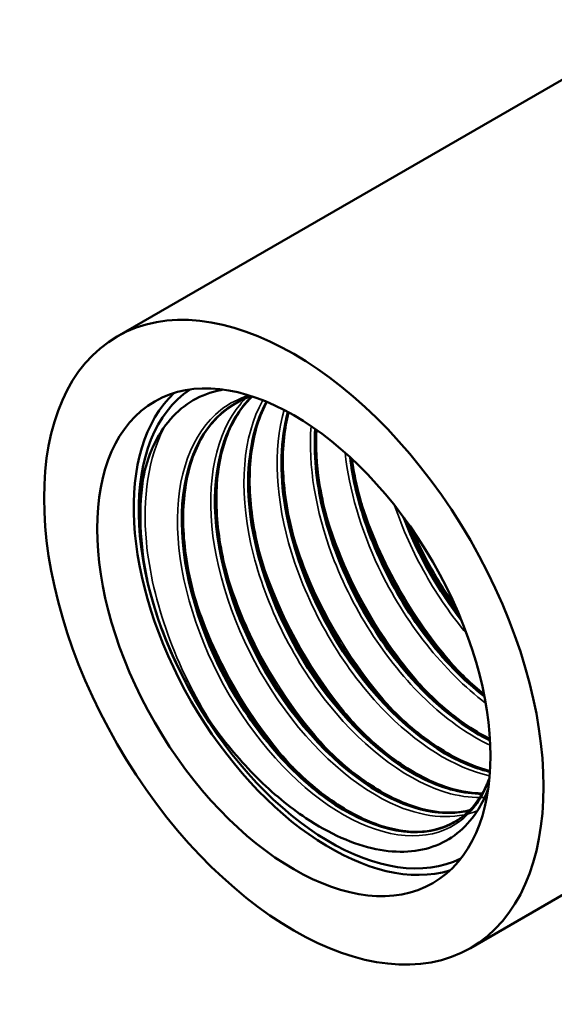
# Model space of a CAD drawing. Header units: millimetres. Extents: x -134 to 755, y -69 to 356.
# Tile 7 of 15: x 126 to 147, y 115 to 153. Entities that reach past the tile are written whole.
import ezdxf

# ---------------------------------------------------------------- set-up
doc = ezdxf.new("R2010")
doc.units = ezdxf.units.MM
doc.layers.add('Видимые тонкие (ГОСТ)', color=7, linetype='Continuous', lineweight=35)
doc.layers.add('Видимый контур (ГОСТ)', color=7, linetype='Continuous', lineweight=50)

msp = doc.modelspace()

# ---------------------------------------------------------------- linework, layer by layer
at = {"layer": 'Видимые тонкие (ГОСТ)'}
for points, knots in [([(135.3074, 138.4766), (134.911, 138.3548), (134.5461, 138.167), (134.223, 137.9134), (133.097, 137.0297), (132.4892, 135.3577), (132.5497, 133.3413), (132.6108, 131.3084), (133.3502, 128.9482), (134.5507, 126.9003), (135.7438, 124.865), (137.3777, 123.1609), (138.9948, 122.2421), (140.6196, 121.319), (142.2082, 121.1993), (143.3113, 121.9076), (143.8773, 122.2709), (144.3149, 122.8469), (144.5948, 123.5832)], [57.1997324, 57.1997324, 57.1997324, 57.1997324, 57.4199335, 57.4199335, 57.4199335, 58.1871612, 58.1871612, 58.1871612, 58.9606396, 58.9606396, 58.9606396, 59.7293354, 59.7293354, 59.7293354, 60.5016861, 60.5016861, 60.5016861, 60.8979246, 60.8979246, 60.8979246, 60.8979246]), ([(135.3044, 138.4811), (135.1944, 138.3811), (135.09, 138.273), (134.9914, 138.157), (134.0311, 137.0261), (133.6431, 135.1513), (133.9191, 133.0354), (134.1947, 130.9224), (135.1284, 128.5927), (136.4523, 126.6712), (137.7744, 124.7522), (139.47, 123.2617), (141.0651, 122.5957), (142.1972, 122.1231), (143.2694, 122.0692), (144.1333, 122.4154)], [51.1842173, 51.1842173, 51.1842173, 51.1842173, 51.2632613, 51.2632613, 51.2632613, 52.033707, 52.033707, 52.033707, 52.8030455, 52.8030455, 52.8030455, 53.5713714, 53.5713714, 53.5713714, 54.1166766, 54.1166766, 54.1166766, 54.1166766]), ([(135.8508, 138.2906), (135.8474, 138.2847), (135.844, 138.2788), (135.8406, 138.2728), (135.071, 136.9165), (134.9109, 134.8853), (135.3895, 132.7213), (135.8679, 130.5586), (136.9782, 128.2873), (138.4059, 126.5139), (139.8327, 124.7414), (141.56, 123.4859), (143.1065, 123.0785), (143.5642, 122.958), (144.0045, 122.9121), (144.4175, 122.9375)], [45.1055047, 45.1055047, 45.1055047, 45.1055047, 45.1088672, 45.1088672, 45.1088672, 45.8768157, 45.8768157, 45.8768157, 46.6443116, 46.6443116, 46.6443116, 47.4113778, 47.4113778, 47.4113778, 47.6383822, 47.6383822, 47.6383822, 47.6383822]), ([(136.6697, 137.9159), (136.2341, 136.3976), (136.337, 134.4095), (136.9548, 132.3999), (137.6299, 130.2042), (138.9113, 128.0079), (140.4342, 126.4031), (141.7661, 124.9996), (143.269, 124.0624), (144.6137, 123.7679)], [39.0122355, 39.0122355, 39.0122355, 39.0122355, 39.7185862, 39.7185862, 39.7185862, 40.4903613, 40.4903613, 40.4903613, 41.1653045, 41.1653045, 41.1653045, 41.1653045]), ([(132.0328, 137.2413), (131.4302, 136.0811), (131.1849, 134.5299), (131.3471, 132.8058), (131.5624, 130.5179), (132.4927, 127.9492), (133.8817, 125.7624)], [57.6975755, 57.6975755, 57.6975755, 57.6975755, 58.2647039, 58.2647039, 58.2647039, 59.0172993, 59.0172993, 59.0172993, 59.0172993]), ([(137.7124, 137.2911), (137.5947, 135.7844), (137.8807, 134.0169), (138.5305, 132.2882), (139.3474, 130.1145), (140.7297, 128.0261), (142.2899, 126.579), (143.0526, 125.8715), (143.8535, 125.3211), (144.6367, 124.9517)], [32.9257038, 32.9257038, 32.9257038, 32.9257038, 33.5354461, 33.5354461, 33.5354461, 34.3021515, 34.3021515, 34.3021515, 34.6769786, 34.6769786, 34.6769786, 34.6769786]), ([(139.0289, 136.2626), (139.1843, 134.8329), (139.631, 133.2911), (140.3221, 131.8348), (141.3327, 129.7055), (142.8539, 127.7828), (144.4597, 126.5788)], [26.8689536, 26.8689536, 26.8689536, 26.8689536, 27.3940558, 27.3940558, 27.3940558, 28.1617938, 28.1617938, 28.1617938, 28.1617938]), ([(131.3123, 135.6633), (131.0545, 134.4398), (131.0677, 132.998), (131.3636, 131.4833), (131.4208, 131.1904), (131.4881, 130.8951), (131.5652, 130.5986)], [57.92482789, 57.92482789, 57.92482789, 57.92482789, 58.40197112, 58.40197112, 58.40197112, 58.49421979, 58.49421979, 58.49421979, 58.49421979]), ([(139.5513, 134.6885), (139.5981, 134.526), (139.6479, 134.3634), (139.7007, 134.2007), (140.4762, 131.8097), (141.8843, 129.4353), (143.5489, 127.6821), (143.5657, 127.6643), (143.5826, 127.6467), (143.5994, 127.6291)], [20.83822547, 20.83822547, 20.83822547, 20.83822547, 20.88908998, 20.88908998, 20.88908998, 21.63656737, 21.63656737, 21.63656737, 21.64412806, 21.64412806, 21.64412806, 21.64412806]), ([(140.9416, 134.2246), (141.2504, 133.312), (141.6555, 132.404), (142.1419, 131.5463), (142.6083, 130.7239), (143.1474, 129.9514), (143.73, 129.2586)], [20.9158296, 20.9158296, 20.9158296, 20.9158296, 21.23678913, 21.23678913, 21.23678913, 21.54450262, 21.54450262, 21.54450262, 21.54450262]), ([(138.271, 133.9475), (138.723, 132.3946), (139.4349, 130.8248), (140.3365, 129.4164), (140.9297, 128.4897), (141.6025, 127.6368), (142.317, 126.8928)], [27.12141078, 27.12141078, 27.12141078, 27.12141078, 27.60747798, 27.60747798, 27.60747798, 27.92731336, 27.92731336, 27.92731336, 27.92731336]), ([(141.6059, 133.3224), (141.777, 132.9327), (141.9632, 132.5472), (142.1638, 132.1688), (142.5053, 131.5246), (142.8872, 130.9028), (143.2995, 130.3148)], [14.77555501, 14.77555501, 14.77555501, 14.77555501, 14.89925122, 14.89925122, 14.89925122, 15.10983614, 15.10983614, 15.10983614, 15.10983614]), ([(136.9851, 133.2051), (137.1318, 132.6945), (137.307, 132.1821), (137.5098, 131.6739), (138.3293, 129.6207), (139.5915, 127.6546), (141.0317, 126.147)], [33.40459608, 33.40459608, 33.40459608, 33.40459608, 33.5644853, 33.5644853, 33.5644853, 34.21049867, 34.21049867, 34.21049867, 34.21049867]), ([(135.6996, 132.4647), (136.2946, 130.4235), (137.3508, 128.3548), (138.6695, 126.6555), (139.0136, 126.2121), (139.3747, 125.7948), (139.7474, 125.4077)], [39.68778139, 39.68778139, 39.68778139, 39.68778139, 40.32690149, 40.32690149, 40.32690149, 40.49368398, 40.49368398, 40.49368398, 40.49368398]), ([(134.4194, 131.7223), (134.7153, 130.6976), (135.1236, 129.6656), (135.6303, 128.6777), (136.3966, 127.1834), (137.3826, 125.7992), (138.4648, 124.6672)], [45.9709667, 45.9709667, 45.9709667, 45.9709667, 46.2917281, 46.2917281, 46.2917281, 46.77686928, 46.77686928, 46.77686928, 46.77686928]), ([(133.1301, 130.9815), (133.152, 130.906), (133.1744, 130.8304), (133.1975, 130.7547), (133.9251, 128.3749), (135.288, 125.9867), (136.9251, 124.1929), (137.0089, 124.1011), (137.0935, 124.0108), (137.1786, 123.9222)], [52.25415201, 52.25415201, 52.25415201, 52.25415201, 52.27779967, 52.27779967, 52.27779967, 53.02194211, 53.02194211, 53.02194211, 53.06005459, 53.06005459, 53.06005459, 53.06005459])]:
    msp.add_open_spline(points, degree=3, knots=knots, dxfattribs=at)
at = {"layer": 'Видимый контур (ГОСТ)'}
for p, q in [((130.2188, 140.7545), (151.432, 153.002)), ((143.8688, 117.112), (152.5763, 122.1393))]:
    msp.add_line(p, q, dxfattribs=at)
for major_axis in [(-6.825, 11.8212), (-5.375, 9.3098)]:
    msp.add_ellipse((137.0438, 128.9333), major_axis=major_axis, ratio=0.5773503, dxfattribs=at)
for major_axis, start_param, end_param in [((5.375, -9.3098), 3.2735299, 6.1512481), ((5.2375, -9.0716), 3.1781058, 6.2466722), ((5.2375, -9.0716), 3.1781058, 6.2466722)]:
    msp.add_ellipse((138.458, 129.7498), major_axis=major_axis, ratio=0.5773503, start_param=start_param, end_param=end_param, dxfattribs=at)
for points, knots in [([(131.1966, 135.1949), (131.386, 136.1547), (131.7526, 136.9597), (132.7947, 138.1506), (133.4539, 138.5335), (134.253, 138.6901), (134.2838, 138.6958), (134.3148, 138.701)], [0, 0, 0, 0, 0.40094982, 0.40094982, 0.79364224, 0.79364224, 0.80932865, 0.80932865, 0.80932865, 0.80932865]), ([(134.9257, 138.2468), (133.672, 137.6108), (132.8746, 136.1638), (132.7349, 134.2857), (132.5946, 132.3986), (133.1193, 130.0974), (134.1524, 127.9988), (135.1929, 125.885), (136.7369, 124.0008), (138.345, 122.8561), (139.9438, 121.7181), (141.5871, 121.3234), (142.8134, 121.7711), (143.0147, 121.8446), (143.2045, 121.9407), (143.3816, 122.0578)], [57.3011619, 57.3011619, 57.3011619, 57.3011619, 58.0662843, 58.0662843, 58.0662843, 58.8351022, 58.8351022, 58.8351022, 59.6094559, 59.6094559, 59.6094559, 60.3793078, 60.3793078, 60.3793078, 60.5057429, 60.5057429, 60.5057429, 60.5057429]), ([(143.8436, 122.4398), (143.5966, 122.3737), (143.3354, 122.3381), (143.0622, 122.3347), (141.639, 122.3169), (139.9076, 123.1746), (138.3607, 124.6795), (136.8144, 126.1837), (135.471, 128.3172), (134.7156, 130.5001), (133.9605, 132.6819), (133.8023, 134.8879), (134.2991, 136.5185), (134.539, 137.3058), (134.9304, 137.9547), (135.4394, 138.4338)], [-47.7588622, -47.7588622, -47.7588622, -47.7588622, -47.6099458, -47.6099458, -47.6099458, -46.834161, -46.834161, -46.834161, -46.0587283, -46.0587283, -46.0587283, -45.2836416, -45.2836416, -45.2836416, -44.9093893, -44.9093893, -44.9093893, -44.9093893]), ([(135.4317, 138.4413), (134.4728, 137.5367), (133.9552, 135.9991), (133.9985, 134.1674), (134.0459, 132.1641), (134.763, 129.8318), (135.9392, 127.8005), (137.1138, 125.772), (138.732, 124.0666), (140.3379, 123.1413), (141.5952, 122.4169), (142.8334, 122.1769), (143.8391, 122.4354)], [51.190475, 51.190475, 51.190475, 51.190475, 51.8964889, 51.8964889, 51.8964889, 52.6686561, 52.6686561, 52.6686561, 53.4397275, 53.4397275, 53.4397275, 54.0434542, 54.0434542, 54.0434542, 54.0434542]), ([(135.4372, 138.4399), (135.1421, 138.1581), (134.8871, 137.8142), (134.3835, 136.8404), (134.1836, 136.1371), (134.0176, 134.6032), (134.0442, 133.7571), (134.3104, 132.019), (134.5527, 131.1055), (135.2191, 129.3204), (135.6521, 128.4266), (136.6508, 126.7699), (137.2292, 125.9866), (138.4539, 124.6274), (139.1155, 124.0345), (140.4325, 123.1108), (141.1043, 122.7678), (142.3676, 122.3669), (142.9742, 122.3032), (143.6263, 122.3911), (143.7391, 122.4128), (143.8489, 122.4407)], [0.1020542, 0.1020542, 0.1020542, 0.1020542, 0.3065073, 0.3065073, 0.6038805, 0.6038805, 0.8946857, 0.8946857, 1.1847674, 1.1847674, 1.4756597, 1.4756597, 1.7670267, 1.7670267, 2.0582607, 2.0582607, 2.3487446, 2.3487446, 2.6384981, 2.6384981, 2.7008337, 2.7008337, 2.7008337, 2.7008337]), ([(144.3254, 123.0771), (143.0688, 123.0742), (141.5778, 123.7308), (140.1842, 124.9274), (138.6072, 126.2815), (137.1736, 128.3117), (136.2909, 130.47), (135.4086, 132.6275), (135.0875, 134.8883), (135.43, 136.6415), (135.546, 137.2353), (135.7377, 137.7686), (135.9951, 138.2287)], [-41.3229908, -41.3229908, -41.3229908, -41.3229908, -40.6400367, -40.6400367, -40.6400367, -39.8671976, -39.8671976, -39.8671976, -39.0946552, -39.0946552, -39.0946552, -38.8330145, -38.8330145, -38.8330145, -38.8330145]), ([(135.9875, 138.2337), (135.4229, 137.21), (135.1831, 135.823), (135.3181, 134.2745), (135.4976, 132.2163), (136.3364, 129.8961), (137.5921, 127.937), (138.8471, 125.979), (140.5035, 124.4036), (142.0969, 123.6307), (142.8734, 123.2541), (143.6304, 123.0701), (144.3189, 123.0765)], [45.1143691, 45.1143691, 45.1143691, 45.1143691, 45.6935389, 45.6935389, 45.6935389, 46.4633529, 46.4633529, 46.4633529, 47.2327146, 47.2327146, 47.2327146, 47.6076323, 47.6076323, 47.6076323, 47.6076323]), ([(136.0031, 138.2288), (135.9906, 138.2057), (135.9783, 138.1824), (135.6677, 137.5819), (135.4678, 136.8785), (135.3018, 135.3446), (135.3284, 134.4985), (135.5946, 132.7604), (135.8368, 131.8469), (136.5033, 130.0618), (136.9363, 129.168), (137.935, 127.5114), (138.5134, 126.728), (139.7381, 125.3688), (140.3997, 124.7759), (141.7166, 123.8522), (142.3885, 123.5092), (143.4766, 123.1639), (143.9196, 123.0905), (144.3327, 123.0882)], [0.2944005, 0.2944005, 0.2944005, 0.2944005, 0.3065073, 0.3065073, 0.6038805, 0.6038805, 0.8946857, 0.8946857, 1.1847674, 1.1847674, 1.4756597, 1.4756597, 1.7670267, 1.7670267, 2.0582607, 2.0582607, 2.3487446, 2.3487446, 2.5580218, 2.5580218, 2.5580218, 2.5580218]), ([(143.2558, 121.987), (142.7524, 121.6968), (142.16, 121.5611), (141.5086, 121.5996), (140.0633, 121.6852), (138.3446, 122.6284), (136.8329, 124.1817), (135.3214, 125.7347), (134.0346, 127.8805), (133.3356, 130.0452), (132.6367, 132.2096), (132.5339, 134.369), (133.0693, 135.9459), (133.4091, 136.9468), (134.0047, 137.7046), (134.7771, 138.1564)], [-54.1910965, -54.1910965, -54.1910965, -54.1910965, -53.8448046, -53.8448046, -53.8448046, -53.0763546, -53.0763546, -53.0763546, -52.3080013, -52.3080013, -52.3080013, -51.5397434, -51.5397434, -51.5397434, -51.0521394, -51.0521394, -51.0521394, -51.0521394]), ([(134.6239, 138.0726), (134.1248, 137.747), (133.7053, 137.2708), (133.0994, 136.099), (132.8994, 135.3957), (132.7334, 133.8618), (132.76, 133.0157), (133.0262, 131.2775), (133.2685, 130.3641), (133.935, 128.579), (134.3679, 127.6852), (135.3666, 126.0285), (135.945, 125.2451), (137.1697, 123.886), (137.8313, 123.2931), (139.1483, 122.3694), (139.8201, 122.0264), (141.0834, 121.6255), (141.69, 121.5618), (142.5523, 121.6779), (142.8565, 121.7713), (143.1328, 121.9114)], [0, 0, 0, 0, 0.3065073, 0.3065073, 0.6038805, 0.6038805, 0.8946857, 0.8946857, 1.1847674, 1.1847674, 1.4756597, 1.4756597, 1.7670267, 1.7670267, 2.0582607, 2.0582607, 2.3487446, 2.3487446, 2.6384981, 2.6384981, 2.814276, 2.814276, 2.814276, 2.814276]), ([(144.6243, 123.9404), (143.8236, 124.1276), (142.9704, 124.5337), (142.1317, 125.1434), (140.5331, 126.3054), (139.0062, 128.1938), (137.9817, 130.302), (136.9576, 132.4095), (136.4477, 134.713), (136.6055, 136.5929), (136.6423, 137.0322), (136.7156, 137.4473), (136.8226, 137.8331)], [-34.8685029, -34.8685029, -34.8685029, -34.8685029, -34.4642099, -34.4642099, -34.4642099, -33.693576, -33.693576, -33.693576, -32.923191, -32.923191, -32.923191, -32.7431579, -32.7431579, -32.7431579, -32.7431579]), ([(136.8161, 137.837), (136.5283, 136.7798), (136.4875, 135.5083), (136.7115, 134.1561), (137.0646, 132.0253), (138.0703, 129.7185), (139.4375, 127.8618), (140.8037, 126.0065), (142.5143, 124.6218), (144.0851, 124.0794), (144.2674, 124.0165), (144.4475, 123.9649), (144.6249, 123.9247)], [39.0245278, 39.0245278, 39.0245278, 39.0245278, 39.5159123, 39.5159123, 39.5159123, 40.290198, 40.290198, 40.290198, 41.0638401, 41.0638401, 41.0638401, 41.1536058, 41.1536058, 41.1536058, 41.1536058]), ([(136.8449, 137.8224), (136.7645, 137.5135), (136.705, 137.1859), (136.5859, 136.086), (136.6125, 135.2399), (136.8788, 133.5018), (137.121, 132.5883), (137.7875, 130.8032), (138.2205, 129.9095), (139.2192, 128.2528), (139.7976, 127.4694), (141.0223, 126.1102), (141.6838, 125.5174), (143.0008, 124.5936), (143.6726, 124.2507), (144.4134, 124.0156), (144.521, 123.9852), (144.6276, 123.9589)], [0.472917, 0.472917, 0.472917, 0.472917, 0.6038805, 0.6038805, 0.8946857, 0.8946857, 1.1847674, 1.1847674, 1.4756597, 1.4756597, 1.7670267, 1.7670267, 2.0582607, 2.0582607, 2.3487446, 2.3487446, 2.3984886, 2.3984886, 2.3984886, 2.3984886]), ([(137.8727, 137.1801), (137.8101, 136.2316), (137.9026, 135.1856), (138.1527, 134.1103), (138.6529, 131.9604), (139.7772, 129.717), (141.2062, 127.9809), (142.2552, 126.7063), (143.4595, 125.7156), (144.6288, 125.1354)], [32.9427006, 32.9427006, 32.9427006, 32.9427006, 33.3272484, 33.3272484, 33.3272484, 34.096055, 34.096055, 34.096055, 34.6604661, 34.6604661, 34.6604661, 34.6604661]), ([(144.6277, 125.1454), (144.4839, 125.2162), (144.3395, 125.2933), (144.1949, 125.3768), (142.5937, 126.3017), (140.9809, 128.0016), (139.8086, 130.0233), (138.6366, 132.0445), (137.9187, 134.3647), (137.864, 136.3626), (137.8563, 136.6404), (137.8616, 136.9116), (137.8792, 137.1748)], [-28.375231, -28.375231, -28.375231, -28.375231, -28.3057786, -28.3057786, -28.3057786, -27.5369719, -27.5369719, -27.5369719, -26.7683676, -26.7683676, -26.7683676, -26.6615018, -26.6615018, -26.6615018, -26.6615018]), ([(137.9173, 137.1481), (137.8839, 136.5076), (137.9218, 135.8173), (138.1629, 134.2432), (138.4052, 133.3298), (139.0717, 131.5446), (139.5046, 130.6509), (140.5034, 128.9942), (141.0818, 128.2108), (142.3064, 126.8516), (142.968, 126.2588), (143.9586, 125.5639), (144.2935, 125.3616), (144.6252, 125.1923)], [0.6586928, 0.6586928, 0.6586928, 0.6586928, 0.8946857, 0.8946857, 1.1847674, 1.1847674, 1.4756597, 1.4756597, 1.7670267, 1.7670267, 2.0582607, 2.0582607, 2.2045934, 2.2045934, 2.2045934, 2.2045934]), ([(139.2188, 136.0901), (139.3106, 135.3456), (139.4806, 134.5734), (139.727, 133.7998), (140.4185, 131.6286), (141.7035, 129.471), (143.2172, 127.9071), (143.605, 127.5065), (144.0067, 127.1459), (144.4141, 126.8297)], [26.8942526, 26.8942526, 26.8942526, 26.8942526, 27.168817, 27.168817, 27.168817, 27.9394509, 27.9394509, 27.9394509, 28.1368926, 28.1368926, 28.1368926, 28.1368926]), ([(144.4115, 126.8498), (143.3638, 127.6742), (142.354, 128.789), (141.5167, 130.0752), (140.3155, 131.9203), (139.4829, 134.098), (139.2287, 136.0789)], [-21.8511613, -21.8511613, -21.8511613, -21.8511613, -21.3428289, -21.3428289, -21.3428289, -20.613569, -20.613569, -20.613569, -20.613569]), ([(139.2895, 136.0222), (139.2973, 135.9658), (139.3055, 135.9093), (139.4471, 134.9846), (139.6894, 134.0712), (140.3558, 132.2861), (140.7888, 131.3923), (141.7875, 129.7356), (142.3659, 128.9522), (143.4303, 127.771), (143.9091, 127.3166), (144.394, 126.9271)], [0.875754, 0.875754, 0.875754, 0.875754, 0.8946857, 0.8946857, 1.1847674, 1.1847674, 1.4756597, 1.4756597, 1.7670267, 1.7670267, 1.9819993, 1.9819993, 1.9819993, 1.9819993]), ([(131.5652, 130.5986), (131.2884, 131.571), (131.1254, 132.526), (131.0495, 134.2531), (131.1287, 134.8506), (131.1966, 135.1949)], [0, 0, 0, 0, 0.32082956, 0.32082956, 0.62057606, 0.62057606, 0.62057606, 0.62057606]), ([(141.2776, 133.7787), (141.2957, 133.731), (141.3141, 133.6833), (141.3328, 133.6356), (141.8726, 132.2584), (142.6392, 130.9244), (143.5295, 129.7767)], [20.97597181, 20.97597181, 20.97597181, 20.97597181, 20.99299024, 20.99299024, 20.99299024, 21.48469375, 21.48469375, 21.48469375, 21.48469375]), ([(143.5074, 129.8209), (143.4602, 129.8818), (143.4135, 129.9433), (143.3671, 130.0054), (142.5286, 131.1267), (141.8214, 132.418), (141.3122, 133.7386)], [-15.19574962, -15.19574962, -15.19574962, -15.19574962, -15.16967405, -15.16967405, -15.16967405, -14.69851188, -14.69851188, -14.69851188, -14.69851188]), ([(141.4593, 133.5286), (141.7683, 132.767), (142.1461, 132.0125), (142.8312, 130.8759), (143.1117, 130.4581), (143.4071, 130.0606)], [1.22738911, 1.22738911, 1.22738911, 1.22738911, 1.47565975, 1.47565975, 1.62683471, 1.62683471, 1.62683471, 1.62683471]), ([(133.8817, 125.7624), (133.6057, 126.1491), (133.1682, 126.8102), (132.2307, 128.6433), (131.842, 129.6261), (131.5652, 130.5986)], [0, 0, 0, 0, 0.1438307, 0.1438307, 0.2978183, 0.2978183, 0.2978183, 0.2978183]), ([(144.5573, 123.2643), (144.4533, 122.984), (144.3283, 122.724), (143.7775, 121.8225), (143.2224, 121.3462), (141.866, 120.8083), (141.073, 120.7611), (139.3459, 121.1166), (138.4263, 121.5252), (136.8656, 122.5673), (136.2293, 123.0947), (135.0019, 124.3188), (134.4173, 125.0121), (133.8817, 125.7624)], [0.2305467, 0.2305467, 0.2305467, 0.2305467, 0.3636938, 0.3636938, 0.7356364, 0.7356364, 1.1158246, 1.1158246, 1.5042549, 1.5042549, 1.7787461, 1.7787461, 2.0572325, 2.0572325, 2.0572325, 2.0572325]), ([(143.3831, 122.0559), (143.8401, 122.3541), (144.2172, 122.8047), (144.5263, 123.474), (144.5677, 123.5741), (144.606, 123.6778)], [0, 0, 0, 0, 0.30972064, 0.30972064, 0.36173388, 0.36173388, 0.36173388, 0.36173388])]:
    msp.add_open_spline(points, degree=3, knots=knots, dxfattribs=at)
msp.add_open_spline([(135.4157, 138.4469), (135.2457, 138.3929), (135.082, 138.3261), (134.9257, 138.2468)], degree=3, dxfattribs=at)

doc.saveas('drawing.dxf')
